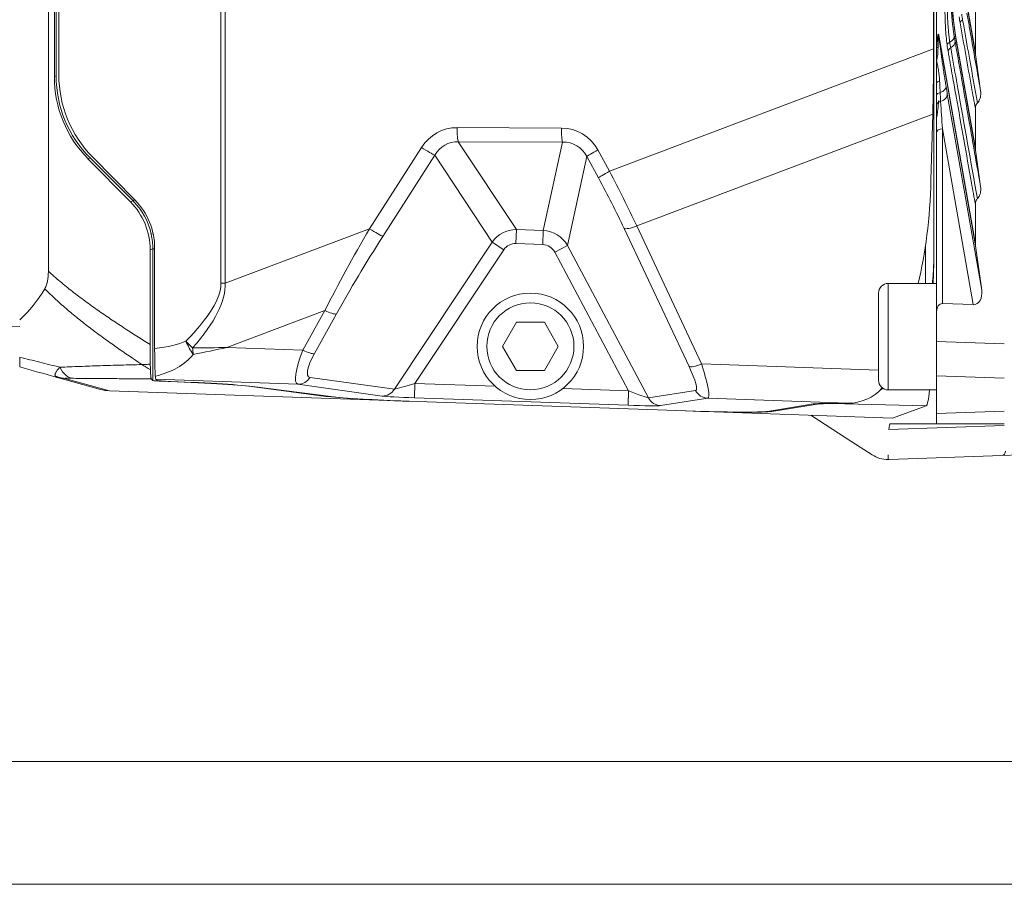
# Model space of a CAD drawing. Header units: millimetres. Extents: x 4 to 836, y 5 to 589.
# Tile 68 of 163: x 425 to 476, y 240 to 284. Entities that reach past the tile are written whole.
import ezdxf

# ---------------------------------------------------------------- set-up
doc = ezdxf.new("R2010")
doc.units = ezdxf.units.MM
doc.layers.add('1', color=7, linetype='Continuous', true_color=0xffffff)
doc.styles.add('ideas_simplex', font='simplex.shx')
doc.dimstyles.get("Standard").update_dxf_attribs({"dimtxt": 0.18, "dimasz": 0.18, "dimexe": 0.18, "dimexo": 0.0625, "dimgap": 0.09, "dimtad": 0, "dimtih": 1, "dimtoh": 1, "dimdec": 4, "dimzin": 0, "dimdsep": 46, "dimtxsty": 'Standard', "dimcen": 0.09, "dimadec": 0, "dimazin": 0, "dimtfac": 1, "dimtdec": 4, "dimtofl": 0, "dimtmove": 0, "dimatfit": 3, "dimfxl": 1, "dimtolj": 1, "dimtzin": 0, "dimarcsym": 0})

# ---------------------------------------------------------------- blocks, each defined once
blk = doc.blocks.new('_U4')
at = {"layer": '1', "color": 152, "lineweight": 13}
for p, q in [((490.695031, 260.359191), (545.68138, 260.359191)), ((397.385961, 245.904525), (545.68138, 245.904525))]:
    blk.add_line(p, q, dxfattribs=at)
at = {"layer": '1', "color": 87, "lineweight": 25}
for p, q in [((542.18138, 260.234358), (536.55638, 260.234358)), ((536.55638, 260.234358), (536.55638, 258.734358)), ((542.18138, 258.734358), (542.18138, 260.234358)), ((536.55638, 247.529358), (536.55638, 246.029358)), ((542.18138, 246.029358), (542.18138, 247.529358)), ((536.55638, 246.029358), (542.18138, 246.029358))]:
    blk.add_line(p, q, dxfattribs=at)
at = {"layer": '1', "color": 27, "lineweight": 13}
blk.add_line((543.68138, 245.904525), (543.68138, 260.359191), dxfattribs=at)
at = {"layer": '1', "color": 27, "lineweight": 18}
for points in [[(543.68138, 260.359191), (544.21036, 257.359193), (543.152399, 257.359189)], [(543.68138, 245.904525), (543.152399, 248.904523), (544.21036, 248.904527)]]:
    blk.add_solid(points, dxfattribs=at)
at = {"layer": '1', "color": 87, "linetype": 'Continuous', "lineweight": 25, "char_height": 3, "attachment_point": 7, "rotation": 90, "line_spacing_factor": 1.204819, "style": 'ideas_simplex'}
for s, insert in [('\\W1.2097;14,5', (534.71538, 247.476858)), ('\\W1.2280;.569', (542.02788, 247.476858))]:
    blk.add_mtext(s, dxfattribs=dict(at, insert=insert))

msp = doc.modelspace()

# ---------------------------------------------------------------- linework, layer by layer
at = {"layer": '1', "color": 9, "linetype": 'Continuous', "lineweight": 13}
for p, q in [((435.4, 270.621), (435.4, 351.097)), ((435.617, 351.097), (435.617, 270.621)), ((472.248, 350.042), (472.248, 271.677)), ((426.878, 281.336), (426.878, 340.382)), ((473.99, 284.867), (474.398, 282.534)), ((472.508, 283.447), (474.398, 272.634)), ((473.376, 283.384), (473.307, 283.384)), ((473.377, 283.426), (474.398, 277.584)), ((455.482, 276.41), (472.238, 282.736)), ((426.786, 281.298), (426.878, 281.336)), ((472.948, 280.41), (474.726, 270.257)), ((472.194, 279.362), (456.89, 273.585)), ((447.608, 278.661), (452.998, 278.639)), ((472.695, 278.606), (472.695, 269.569)), ((474.287, 269.513), (472.695, 278.606)), ((447.668, 277.937), (450.672, 273.394)), ((453.059, 277.915), (447.668, 277.937)), ((452.059, 273.345), (453.059, 277.915)), ((443.083, 273.44), (445.765, 277.642)), ((454.881, 277.514), (455.482, 276.41)), ((428.634, 277.096), (428.526, 277.051)), ((430.854, 274.877), (428.634, 277.096)), ((446.448, 277.244), (443.767, 273.042)), ((449.422, 272.747), (446.448, 277.244)), ((454.314, 277.168), (453.309, 272.574)), ((454.915, 276.063), (454.314, 277.168)), ((430.725, 274.823), (430.854, 274.877)), ((430.854, 274.877), (430.927, 274.95)), ((435.617, 270.621), (443.083, 273.44)), ((450.647, 272.67), (450.672, 273.394)), ((450.672, 273.394), (452.059, 273.345)), ((452.034, 272.621), (452.059, 273.345)), ((459.596, 266.324), (456.238, 273.458)), ((456.89, 273.585), (460.248, 266.452)), ((431.798, 273.149), (431.896, 273.171)), ((431.878, 272.403), (431.74, 272.346)), ((431.878, 272.403), (431.972, 272.403)), ((431.878, 265.588), (431.878, 272.403)), ((444.365, 265.143), (449.422, 272.747)), ((450.02, 272.35), (445.428, 265.445)), ((450.02, 272.35), (449.422, 272.747)), ((452.034, 272.621), (450.647, 272.67)), ((452.657, 272.227), (453.309, 272.574)), ((453.309, 272.574), (457.497, 264.697)), ((471.814, 270.61), (471.814, 272.529)), ((456.468, 265.059), (452.657, 272.227)), ((435.617, 270.621), (435.4, 270.621)), ((440.773, 269.211), (435.709, 267.3)), ((439.638, 267.161), (440.773, 269.211)), ((441.371, 269.033), (440.235, 266.983)), ((435.709, 267.3), (439.638, 267.161)), ((472.395, 267.602), (475.895, 267.48)), ((460.248, 266.452), (469.395, 266.129)), ((427.321, 265.705), (429.637, 265.062)), ((440.004, 265.753), (444.365, 265.143)), ((475.895, 265.713), (472.395, 265.835)), ((439.38, 265.401), (432.035, 265.66)), ((432.37, 265.566), (432.37, 265.554)), ((436.984, 265.296), (436.984, 265.277)), ((443.741, 264.791), (439.38, 265.401)), ((445.428, 265.445), (445.402, 264.696)), ((445.428, 265.445), (449.572, 265.3)), ((440.824, 264.775), (440.824, 264.795)), ((456.442, 264.31), (445.402, 264.696)), ((453.07, 265.178), (456.468, 265.059)), ((456.468, 265.059), (456.442, 264.31)), ((457.497, 264.697), (459.938, 265.074)), ((460.564, 264.672), (458.123, 264.295)), ((467.806, 264.416), (460.564, 264.672)), ((466.121, 264.361), (466.121, 264.39)), ((471.848, 264.278), (466.946, 264.402)), ((463.883, 264.036), (463.883, 263.996)), ((472.395, 263.89), (475.895, 264.012))]:
    msp.add_line(p, q, dxfattribs=at)
at = {"layer": '1', "color": 9, "linetype": 'Continuous', "lineweight": 18}
for p, q in [((426.477, 350.473), (426.477, 271.246)), ((426.786, 340.421), (426.786, 281.298)), ((427.019, 281.394), (427.019, 340.324)), ((472.238, 282.736), (472.238, 338.983)), ((472.395, 338.889), (472.395, 282.829)), ((474.404, 282.45), (473.989, 284.825)), ((474.398, 282.534), (474.398, 284.627)), ((474.404, 272.55), (472.506, 283.406)), ((474.404, 277.5), (473.376, 283.384)), ((472.395, 282.114), (472.395, 282.829)), ((472.395, 280.974), (472.395, 282.114)), ((474.404, 282.45), (474.668, 280.566)), ((472.395, 278.394), (472.395, 279.823)), ((474.398, 279.643), (474.398, 277.584)), ((472.102, 275.948), (472.194, 279.362)), ((472.395, 269.155), (472.395, 278.394)), ((474.404, 277.5), (474.668, 275.617)), ((430.725, 274.823), (428.526, 277.051)), ((428.759, 277.147), (430.957, 274.92)), ((474.398, 272.634), (474.398, 274.693)), ((431.74, 267.452), (431.74, 272.346)), ((431.972, 272.442), (431.972, 267.25)), ((474.404, 272.55), (474.726, 270.257)), ((472.218, 270.609), (472.248, 271.677)), ((474.287, 269.513), (472.695, 269.569)), ((472.395, 269.155), (472.395, 267.602)), ((472.395, 265.835), (472.395, 267.602)), ((429.167, 265.134), (426.88, 265.769)), ((472.395, 263.89), (472.395, 265.835)), ((431.878, 265.588), (431.798, 265.671)), ((432.035, 265.66), (432.097, 265.596)), ((436.984, 265.277), (440.824, 264.775)), ((441.085, 264.761), (437.172, 265.273)), ((429.637, 265.062), (429.632, 265.062)), ((445.053, 264.524), (429.637, 265.062)), ((459.451, 264.021), (445.053, 264.524)), ((463.65, 263.998), (465.924, 264.37)), ((466.121, 264.361), (463.883, 263.996)), ((467.368, 264.416), (467.806, 264.416)), ((471.848, 264.278), (470.12, 263.648)), ((470.12, 263.648), (459.451, 264.021)), ((467.036, 263.06), (465.895, 263.796)), ((472.395, 263.359), (472.395, 263.89)), ((469.927, 263.064), (475.895, 263.272)), ((469.989, 263.359), (472.395, 263.359)), ((475.895, 263.359), (472.395, 263.359)), ((467.963, 262.462), (467.036, 263.06)), ((469.927, 263.064), (469.927, 263.064)), ((468.451, 262.147), (467.963, 262.462)), ((469.07, 261.748), (468.451, 262.147)), ((475.279, 261.696), (469.935, 261.509)), ((475.792, 261.714), (475.279, 261.696)), ((476.669, 261.745), (475.792, 261.714))]:
    msp.add_line(p, q, dxfattribs=at)
at = {"layer": '1', "color": 27, "linetype": 'Continuous', "lineweight": 18}
for p, q in [((472.395, 270.609), (469.895, 270.609)), ((469.395, 265.609), (469.395, 270.109)), ((450.673, 268.609), (449.952, 267.359)), ((452.117, 268.609), (450.673, 268.609)), ((452.838, 267.359), (452.117, 268.609)), ((449.952, 267.359), (450.673, 266.109)), ((452.117, 266.109), (452.838, 267.359)), ((450.673, 266.109), (452.117, 266.109)), ((469.895, 265.109), (472.395, 265.109))]:
    msp.add_line(p, q, dxfattribs=at)
at = {"layer": '1', "color": 27, "linetype": 'Continuous', "lineweight": 13}
msp.add_line((469.895, 270.609), (469.895, 265.109), dxfattribs=at)
at = {"layer": '1', "color": 252, "linetype": 'Continuous', "lineweight": 18}
msp.add_line((424.395, 268.366), (424.995, 268.387), dxfattribs=at)
at = {"layer": '1', "color": 251, "linetype": 'Continuous', "lineweight": 18}
msp.add_line((373.329, 239.555), (510.845, 239.555), dxfattribs=at)
at = {"layer": '1', "color": 27, "linetype": 'Continuous', "lineweight": 18}
msp.add_circle((451.395, 267.359), 2.75, dxfattribs=at)
at = {"layer": '1', "color": 27, "linetype": 'Continuous', "lineweight": 13}
msp.add_circle((451.395, 267.359), 2.25, dxfattribs=at)
at = {"layer": '1', "color": 27, "linetype": 'Continuous', "lineweight": 18}
for centre, start, end in [((469.895, 270.109), 90, 180), ((469.895, 265.609), 180, 270)]:
    msp.add_arc(centre, 0.5, start, end, dxfattribs=at)
at = {"layer": '1', "color": 9, "linetype": 'Continuous', "lineweight": 18}
for centre, radius, start, end in [((429.702, 267.061), 2, 254.476, 268), ((469.883, 263.009), 1.5, 237.1781, 270.3005)]:
    msp.add_arc(centre, radius, start, end, dxfattribs=at)
at = {"layer": '1', "color": 9, "linetype": 'Continuous', "lineweight": 13}
for centre, major_axis, ratio, start_param, end_param in [((491.836, 285.465), (18.641, 0), 0.804669, 3.141593, 3.280787), ((491.541, 285.465), (18.341, 0), 0.801466, 3.141593, 3.280787), ((473.904, 284.077), (-0.295, -0.053), 0.705086, 5.167267, 6.035792), ((472.803, 283.447), (-0.296, -0.052), 0.698672, 6.038022, 6.234858), ((473.233, 282.941), (-0.297, -0.04), 0.598925, 5.189179, 6.064607), ((472.812, 283.315), (0.493, 0.083), 0.609677, 5.16886, 6.239568), ((472.856, 283.059), (0.492, 0.086), 0.704461, 5.156196, 6.23447), ((473.672, 283.426), (0.296, 0.052), 0.698672, 2.89643, 3.093265), ((472.69, 282.829), (0.299, -0.018), 0.328285, 3.326481, 3.896077), ((473.283, 282.617), (-0.295, -0.053), 0.705087, 5.154346, 6.035791), ((432.881, 281.339), (5.547, 2.297), 0.999405, 2.749146, 3.534039), ((472.695, 280.974), (0.3, 0), 0.315085, 2.067951, 3.141593), ((472.695, 280.333), (0.3, 0), 0.513377, 1.961543, 3.141593), ((472.39, 280.713), (0.493, 0.081), 0.555445, 5.016168, 6.24161), ((472.761, 282.184), (0.353, -2.514), 0.034118, 5.299287, 5.49116), ((472.695, 279.823), (-0.3, 0), 0.6788, 5.019443, 6.283185), ((472.453, 280.341), (0.493, 0.086), 0.701748, 4.899598, 6.234653), ((472.695, 278.96), (0.297, -4.591), 0.004973, 4.479675, 4.789152), ((447.637, 276.33), (0.464, -2.288), 0.957638, 2.945957, 3.922661), ((447.694, 278.661), (0.003, 0.75), 0.114651, 1.571252, 2.878014), ((453.084, 278.639), (0.003, 0.75), 0.114651, 1.571252, 2.878014), ((452.888, 276.309), (1.166, 2.051), 0.949146, 5.751038, 6.774317), ((472.695, 278.394), (-0.3, 0), 0.707107, 4.712389, 6.283185), ((447.723, 276.33), (0.49, -1.542), 0.920728, 2.845451, 3.822154), ((452.974, 276.309), (0.725, 1.464), 0.912907, 5.700782, 6.724061), ((445.851, 277.642), (-0.632, 0.403), 0.061968, 1.473997, 2.84673), ((454.967, 277.514), (0.659, 0.359), 0.055088, 1.67167, 2.966792), ((455.568, 276.41), (0.659, 0.359), 0.055088, 1.67167, 2.966792), ((454.169, 275.482), (4.694, -8.915), 0.158202, 1.274075, 1.59164), ((453.517, 275.135), (4.437, -8.209), 0.179133, 1.26949, 1.587055), ((428.375, 272.401), (3.237, 1.341), 0.999083, 6.105454, 6.675632), ((447.117, 274.53), (8.664, 13.673), 0.177711, 1.762235, 2.0798), ((443.169, 273.44), (-0.632, 0.403), 0.061968, 1.473997, 2.84673), ((450.657, 271.893), (0.828, -1.253), 0.998681, 2.546547, 3.52325), ((451.997, 271.846), (0.321, 1.466), 0.99936, 5.434217, 6.457496), ((456.89, 273.805), (0.679, 0.319), 0.266611, 3.322751, 4.58756), ((447.715, 274.132), (8.925, 12.971), 0.17075, 1.771318, 2.088882), ((450.657, 271.893), (0.435, -0.659), 0.949906, 2.546547, 3.52325), ((451.997, 271.846), (-0.166, -0.759), 0.96485, 2.292625, 3.315904), ((379.306, 249.078), (56.009, 22.011), 0.140612, 5.972738, 6.227981), ((379.694, 249.078), (55.804, 22.098), 0.165852, 5.971715, 6.226959), ((440.773, 269.43), (0.656, -0.363), 0.258385, 4.854491, 5.978236), ((430.399, 268.204), (3.588, -0.137), 0.278524, 5.177049, 5.814998), ((433.971, 267.631), (0.673, -1.341), 0.232878, 4.595995, 5.133192), ((433.971, 267.631), (1.063, -1.058), 0.185774, 4.527943, 4.863567), ((433.971, 267.631), (-0.087, 1.497), 0.037614, 1.807682, 2.047975), ((430.787, 268.204), (3.602, -0.172), 0.693136, 5.090968, 5.822863), ((440.569, 267.859), (1.221, 2.447), 0.20622, 1.960972, 3.200344), ((439.638, 267.38), (0.656, -0.363), 0.258385, 4.854491, 5.978236), ((441.167, 267.462), (1.231, 1.683), 0.25173, 2.03651, 3.275882), ((427.823, 267.204), (0.01, 1.5), 0.633083, 2.24119, 3.096492), ((460.248, 266.671), (0.679, 0.319), 0.266611, 3.322751, 4.58756), ((458.979, 266.858), (0.975, -1.778), 0.151314, 6.228322, 7.467694), ((459.631, 267.205), (0.938, -2.531), 0.124782, 6.266844, 7.506216), ((427.374, 267.203), (0.046, -1.499), 0.88294, 5.821175, 6.208781), ((439.406, 266.15), (0.104, 0.743), 0.947853, 3.251316, 4.285064), ((445.462, 265.496), (1.136, 0.356), 0.032539, 3.395714, 4.672231), ((443.767, 265.54), (0.104, 0.743), 0.947853, 3.251316, 4.285064), ((445.436, 264.747), (1.761, -0.061), 0.029726, 3.417547, 4.694065), ((456.44, 265.113), (1.069, -0.414), 0.034508, 4.752325, 6.148588), ((458.15, 265.044), (-0.114, 0.741), 0.983008, 1.900991, 2.950307), ((460.59, 265.421), (-0.114, 0.741), 0.983008, 1.900991, 2.950307), ((456.414, 264.364), (1.731, -0.061), 0.030233, 4.729864, 6.126127), ((475.783, 261.964), (-0.009, 0.25), 0.719128, 3.141593, 4.615842)]:
    msp.add_ellipse(centre, major_axis=major_axis, ratio=ratio, start_param=start_param, end_param=end_param, dxfattribs=at)
at = {"layer": '1', "color": 9, "linetype": 'Continuous', "lineweight": 18}
for centre, major_axis, ratio, start_param, end_param in [((471.349, 281.967), (0.064, 10.708), 0.082871, 4.46717, 4.784734), ((474.705, 282.47), (0.088, -0.423), 0.693559, 4.419789, 4.616624), ((432.734, 281.278), (1.08, -5.904), 0.99062, 4.529755, 5.314648), ((432.967, 281.374), (1.08, -5.904), 0.99062, 4.529755, 5.314648), ((474.705, 277.52), (0.088, -0.423), 0.693559, 4.419789, 4.616624), ((469.114, 276.804), (0, -9.813), 0.305731, 0.887609, 1.48353), ((428.503, 272.454), (0.63, -3.444), 0.99062, 1.388162, 2.173055), ((428.27, 272.358), (0.63, -3.444), 0.99062, 1.388162, 2.173055), ((474.705, 272.571), (0.088, -0.423), 0.693559, 4.419789, 4.616624), ((470.753, 273.474), (0.44, -5.094), 0.281545, 0.949401, 1.186046), ((421.246, 274.359), (0, -7.136), 0.855901, 0.660804, 0.971706), ((474.225, 270.222), (0.147, -0.702), 0.696643, 6.113289, 7.757821), ((472.695, 269.144), (0.015, -0.424), 0.706247, 3.092307, 4.663104), ((432.038, 268.16), (0, -2.502), 0.034914, 5.921482, 6.247042), ((432.378, 265.571), (0.5, -0.017), 0.034899, 3.177719, 4.696893), ((432.897, 265.569), (0.8, -0.028), 0.034899, 3.177719, 4.61166), ((432.286, 265.382), (5, -0.175), 0.034899, 0.350286, 1.5553), ((432.286, 265.382), (5.2, -0.182), 0.034899, 0.350286, 1.470067), ((467.72, 266.919), (1.471, -2.063), 0.964152, 5.680954, 6.502502), ((466.613, 267.41), (4.27, -0.253), 0.700952, 5.488104, 5.535598), ((445.053, 264.681), (4.5, -0.157), 0.034899, 3.491879, 4.713609), ((445.125, 264.671), (4.3, -0.15), 0.034899, 3.491879, 4.713609), ((471.836, 267.277), (0.003, -3.001), 0.092856, 0.033741, 0.763482), ((471.045, 264.159), (5.2, -0.182), 0.034899, 2.357415, 2.96828), ((471.045, 264.159), (5, -0.175), 0.034899, 2.533272, 2.96828), ((459.416, 264.172), (4.3, -0.15), 0.034899, 4.713609, 6.109873), ((459.451, 264.178), (4.5, -0.157), 0.034899, 4.713609, 6.109873), ((469.989, 262.359), (0, -1), 0.087489, 3.141593, 3.930967), ((469.883, 263.009), (0.032, -1.5), 0.999999, 6.267199, 6.29686)]:
    msp.add_ellipse(centre, major_axis=major_axis, ratio=ratio, start_param=start_param, end_param=end_param, dxfattribs=at)
at = {"layer": '1', "color": 9, "linetype": 'Continuous', "lineweight": 13}
for points, knots in [([(472.937, 282.941), (472.919, 283.079), (472.887, 283.367), (472.863, 283.682), (472.852, 283.887), (472.849, 283.929), (472.845, 284.011), (472.843, 284.053), (472.838, 284.178), (472.835, 284.262), (472.828, 284.515), (472.826, 284.686), (472.827, 284.859)], [0, 0, 0, 0, 0.25, 0.5, 0.5, 0.5625, 0.5625, 0.625, 0.625, 0.75, 0.75, 1, 1, 1, 1]), ([(472.947, 284.856), (472.949, 284.696), (472.953, 284.537), (472.962, 284.34), (472.963, 284.301), (472.967, 284.222), (472.969, 284.184), (472.976, 284.068), (472.981, 283.992), (472.997, 283.767), (473.01, 283.623), (473.029, 283.448), (473.033, 283.413), (473.041, 283.344), (473.045, 283.31), (473.057, 283.21), (473.066, 283.145), (473.075, 283.081)], [0, 0, 0, 0, 0.25, 0.25, 0.3125, 0.3125, 0.375, 0.375, 0.5, 0.5, 0.75, 0.75, 0.8125, 0.8125, 0.875, 0.875, 1, 1, 1, 1]), ([(473.155, 284.871), (473.16, 284.735), (473.168, 284.601), (473.18, 284.435), (473.183, 284.402), (473.188, 284.336), (473.197, 284.238), (473.206, 284.142), (473.226, 283.955), (473.24, 283.834), (473.26, 283.688), (473.265, 283.659), (473.273, 283.602), (473.277, 283.574), (473.29, 283.491), (473.298, 283.437), (473.307, 283.384)], [0, 0, 0, 0, 0.25, 0.25, 0.3125, 0.3125, 0.375, 0.5, 0.5, 0.75, 0.75, 0.8125, 0.8125, 0.875, 0.875, 1, 1, 1, 1]), ([(473.964, 284.584), (474.005, 284.351), (474.046, 284.118), (474.25, 282.953), (474.413, 282.021), (474.607, 280.914), (474.638, 280.74), (474.668, 280.566)], [0, 0, 0, 0, 0.17401, 0.17401, 0.870051, 0.870051, 1, 1, 1, 1]), ([(474.398, 279.643), (474.332, 280.015), (474.266, 280.387), (474.002, 281.866), (473.805, 282.971), (473.608, 284.077)], [0, 0, 0, 0, 0.251874, 0.251874, 1, 1, 1, 1]), ([(473.741, 284.241), (473.766, 284.102), (473.79, 283.962), (473.914, 283.263), (474.013, 282.705), (474.242, 281.41), (474.373, 280.673), (474.503, 279.937)], [0, 0, 0, 0, 0.097362, 0.097362, 0.486808, 0.486808, 1, 1, 1, 1]), ([(472.395, 282.829), (472.4, 282.909), (472.406, 282.986), (472.416, 283.099), (472.419, 283.135), (472.425, 283.189), (472.427, 283.207), (472.431, 283.241), (472.433, 283.259), (472.438, 283.292), (472.44, 283.309), (472.445, 283.341), (472.447, 283.356), (472.453, 283.386), (472.455, 283.401), (472.461, 283.427), (472.464, 283.44), (472.469, 283.456), (472.47, 283.462), (472.474, 283.471), (472.475, 283.476), (472.479, 283.483), (472.481, 283.486), (472.484, 283.491), (472.486, 283.492), (472.489, 283.493), (472.49, 283.493), (472.492, 283.493), (472.493, 283.492), (472.495, 283.49), (472.497, 283.487), (472.5, 283.481), (472.5, 283.479), (472.502, 283.474), (472.505, 283.465), (472.507, 283.455), (472.508, 283.447)], [0, 0, 0, 0, 0.25, 0.25, 0.375, 0.375, 0.4375, 0.4375, 0.5, 0.5, 0.5625, 0.5625, 0.625, 0.625, 0.6875, 0.6875, 0.75, 0.75, 0.78125, 0.78125, 0.8125, 0.8125, 0.84375, 0.84375, 0.875, 0.875, 0.890625, 0.890625, 0.90625, 0.90625, 0.9375, 0.9375, 0.953125, 0.953125, 0.96875, 1, 1, 1, 1]), ([(472.506, 283.406), (472.505, 283.414), (472.504, 283.421), (472.502, 283.429), (472.501, 283.432), (472.499, 283.436), (472.499, 283.437), (472.497, 283.439), (472.496, 283.439), (472.495, 283.439), (472.494, 283.438), (472.493, 283.436), (472.492, 283.435), (472.491, 283.432), (472.491, 283.43), (472.489, 283.424), (472.488, 283.419), (472.487, 283.408), (472.486, 283.403), (472.484, 283.385), (472.482, 283.372), (472.48, 283.345), (472.479, 283.331), (472.477, 283.302), (472.477, 283.287), (472.474, 283.242), (472.473, 283.211), (472.471, 283.147), (472.47, 283.115), (472.469, 283.049), (472.469, 283.016), (472.468, 282.914), (472.468, 282.845), (472.468, 282.775)], [0, 0, 0, 0, 0.03125, 0.03125, 0.046875, 0.046875, 0.0625, 0.0625, 0.078125, 0.078125, 0.09375, 0.09375, 0.109375, 0.109375, 0.125, 0.125, 0.15625, 0.15625, 0.1875, 0.1875, 0.25, 0.25, 0.3125, 0.3125, 0.375, 0.375, 0.5, 0.5, 0.625, 0.625, 0.75, 0.75, 1, 1, 1, 1]), ([(472.506, 283.406), (472.534, 283.188), (472.564, 282.966), (472.599, 282.71), (472.603, 282.681), (472.61, 282.624), (472.614, 282.595), (472.626, 282.509), (472.634, 282.452), (472.658, 282.281), (472.674, 282.167), (472.707, 281.942), (472.723, 281.829), (472.748, 281.662), (472.756, 281.606), (472.773, 281.497), (472.781, 281.443), (472.806, 281.282), (472.822, 281.178), (472.854, 280.976), (472.87, 280.878), (472.885, 280.782)], [0, 0, 0, 0, 0.25, 0.25, 0.28125, 0.28125, 0.3125, 0.3125, 0.375, 0.375, 0.5, 0.5, 0.625, 0.625, 0.6875, 0.6875, 0.75, 0.75, 0.875, 0.875, 1, 1, 1, 1]), ([(473.307, 283.384), (473.315, 283.339), (473.322, 283.295), (473.337, 283.21), (473.344, 283.168), (473.351, 283.128)], [0, 0, 0, 0, 0.5, 0.5, 1, 1, 1, 1]), ([(473.351, 283.128), (473.392, 282.895), (473.433, 282.662), (473.637, 281.497), (473.801, 280.565), (474.199, 278.294), (474.434, 276.955), (474.668, 275.617)], [0, 0, 0, 0, 0.093073, 0.093073, 0.465363, 0.465363, 1, 1, 1, 1]), ([(472.395, 282.114), (472.401, 282.142), (472.407, 282.169), (472.418, 282.224), (472.424, 282.252), (472.438, 282.335), (472.446, 282.39), (472.458, 282.5), (472.462, 282.555), (472.467, 282.665), (472.468, 282.72), (472.468, 282.775)], [0, 0, 0, 0, 0.125, 0.125, 0.25, 0.25, 0.5, 0.5, 0.75, 0.75, 1, 1, 1, 1]), ([(474.398, 274.693), (474.332, 275.065), (474.266, 275.438), (473.934, 277.299), (473.669, 278.789), (473.348, 280.591), (473.292, 280.904), (473.174, 281.567), (473.112, 281.917), (473.034, 282.355), (473.018, 282.443), (472.999, 282.552), (472.995, 282.574), (472.99, 282.602), (472.989, 282.607), (472.988, 282.614), (472.987, 282.615), (472.987, 282.617)], [0, 0, 0, 0, 0.14097, 0.14097, 0.704852, 0.704852, 0.823284, 0.823284, 0.955951, 0.955951, 0.989117, 0.989117, 0.997409, 0.997409, 0.999482, 0.999482, 1, 1, 1, 1]), ([(473.123, 282.782), (473.147, 282.643), (473.172, 282.503), (473.296, 281.804), (473.395, 281.246), (473.83, 278.787), (474.167, 276.887), (474.503, 274.987)], [0, 0, 0, 0, 0.053763, 0.053763, 0.268815, 0.268815, 1, 1, 1, 1]), ([(472.395, 282.114), (472.4, 282.092), (472.405, 282.07), (472.414, 282.025), (472.428, 281.958), (472.442, 281.892), (472.467, 281.758), (472.482, 281.67), (472.51, 281.493), (472.521, 281.405), (472.54, 281.231), (472.548, 281.144), (472.552, 281.057)], [0, 0, 0, 0, 0.0625, 0.0625, 0.125, 0.25, 0.25, 0.5, 0.5, 0.75, 0.75, 1, 1, 1, 1]), ([(426.477, 271.246), (426.676, 271.06), (426.879, 270.88), (427.191, 270.617), (427.295, 270.531), (427.506, 270.36), (427.613, 270.276), (427.933, 270.026), (428.149, 269.863), (428.586, 269.543), (428.806, 269.385), (429.249, 269.075), (429.472, 268.922), (429.921, 268.62), (430.146, 268.471), (430.825, 268.027), (431.281, 267.737), (431.74, 267.452)], [0, 0, 0, 0, 0.125, 0.125, 0.1875, 0.1875, 0.25, 0.25, 0.375, 0.375, 0.5, 0.5, 0.625, 0.625, 0.75, 0.75, 1, 1, 1, 1]), ([(431.314, 266.418), (430.872, 266.711), (430.433, 267.009), (429.782, 267.466), (429.566, 267.621), (429.136, 267.933), (428.923, 268.092), (428.5, 268.413), (428.29, 268.576), (427.874, 268.908), (427.669, 269.077), (427.264, 269.422), (427.064, 269.598), (426.769, 269.869), (426.672, 269.961), (426.479, 270.146), (426.384, 270.24), (426.29, 270.335)], [0, 0, 0, 0, 0.25, 0.25, 0.375, 0.375, 0.5, 0.5, 0.625, 0.625, 0.75, 0.75, 0.875, 0.875, 0.9375, 0.9375, 1, 1, 1, 1]), ([(424.995, 266.797), (425.34, 266.712), (425.685, 266.626), (426.378, 266.453), (426.725, 266.365), (427.073, 266.277)], [0, 0, 0, 0, 0.5, 0.5, 1, 1, 1, 1]), ([(426.825, 265.843), (426.821, 265.856), (426.82, 265.869), (426.82, 265.898), (426.823, 265.914), (426.832, 265.946), (426.838, 265.963), (426.853, 265.998), (426.863, 266.016), (426.896, 266.072), (426.925, 266.111), (426.991, 266.192), (427.03, 266.234), (427.073, 266.277)], [0, 0, 0, 0, 0.125, 0.125, 0.25, 0.25, 0.375, 0.375, 0.5, 0.5, 0.75, 0.75, 1, 1, 1, 1]), ([(427.073, 266.277), (427.411, 266.293), (427.754, 266.307), (428.449, 266.334), (428.8, 266.347), (429.51, 266.37), (429.867, 266.381), (430.587, 266.4), (430.95, 266.41), (431.314, 266.418)], [0, 0, 0, 0, 0.25, 0.25, 0.5, 0.5, 0.75, 0.75, 1, 1, 1, 1]), ([(431.314, 266.418), (431.384, 266.419), (431.455, 266.422), (431.6, 266.429), (431.673, 266.434), (431.747, 266.44)], [0, 0, 0, 0, 0.5, 0.5, 1, 1, 1, 1]), ([(431.754, 266.156), (431.678, 266.197), (431.604, 266.239), (431.457, 266.326), (431.384, 266.371), (431.314, 266.418)], [0, 0, 0, 0, 0.5, 0.5, 1, 1, 1, 1]), ([(426.88, 265.769), (426.877, 265.77), (426.874, 265.771), (426.868, 265.774), (426.86, 265.779), (426.853, 265.786), (426.839, 265.805), (426.831, 265.822), (426.825, 265.843)], [0, 0, 0, 0, 0.125, 0.125, 0.25, 0.5, 0.5, 1, 1, 1, 1]), ([(427.77, 265.706), (427.728, 265.706), (427.686, 265.707), (427.604, 265.707), (427.564, 265.707), (427.487, 265.707), (427.449, 265.707), (427.397, 265.707), (427.38, 265.706), (427.349, 265.706), (427.334, 265.706), (427.321, 265.705)], [0, 0, 0, 0, 0.25, 0.25, 0.5, 0.5, 0.75, 0.75, 0.875, 0.875, 1, 1, 1, 1]), ([(431.798, 265.671), (431.454, 265.675), (431.112, 265.678), (430.432, 265.685), (430.093, 265.688), (429.42, 265.694), (429.086, 265.697), (428.423, 265.702), (428.095, 265.704), (427.77, 265.706)], [0, 0, 0, 0, 0.25, 0.25, 0.5, 0.5, 0.75, 0.75, 1, 1, 1, 1])]:
    msp.add_open_spline(points, degree=3, knots=knots, dxfattribs=at)
for points in [[(473.608, 284.077), (473.591, 284.173), (473.576, 284.274), (473.561, 284.382)], [(473.696, 284.522), (473.71, 284.423), (473.725, 284.329), (473.741, 284.241)], [(473.075, 283.081), (473.09, 282.975), (473.106, 282.876), (473.123, 282.782)], [(472.987, 282.617), (472.969, 282.718), (472.952, 282.826), (472.937, 282.941)], [(472.552, 281.057), (472.557, 280.955), (472.567, 280.757), (472.576, 280.567), (472.581, 280.476)], [(472.581, 280.476), (472.585, 280.393), (472.593, 280.234), (472.601, 280.088), (472.604, 280.017)], [(431.878, 272.403), (431.878, 272.529), (431.865, 272.779), (431.825, 273.026), (431.798, 273.149)], [(433.937, 267.277), (434.528, 267.282), (435.118, 267.29), (435.709, 267.3)], [(433.961, 266.941), (434.544, 267.055), (435.126, 267.175), (435.709, 267.3)]]:
    msp.add_open_spline(points, degree=3, dxfattribs=at)
at = {"layer": '1', "color": 9, "linetype": 'Continuous', "lineweight": 18}
for points in [[(472.395, 280.333), (472.395, 280.435), (472.395, 280.643), (472.395, 280.862), (472.395, 280.974)], [(472.395, 279.823), (472.395, 279.901), (472.395, 280.065), (472.395, 280.241), (472.395, 280.333)], [(426.88, 265.769), (426.25, 265.944), (425.621, 266.119), (424.995, 266.293)], [(466.946, 264.402), (466.992, 264.403), (467.041, 264.405), (467.09, 264.408)]]:
    msp.add_open_spline(points, degree=3, dxfattribs=at)
for points, knots in [([(474.668, 280.566), (474.676, 280.51), (474.679, 280.455), (474.677, 280.371), (474.675, 280.343), (474.669, 280.302), (474.667, 280.288), (474.663, 280.26), (474.66, 280.246), (474.65, 280.205), (474.643, 280.178), (474.624, 280.125), (474.613, 280.099), (474.594, 280.061), (474.587, 280.049), (474.573, 280.025), (474.565, 280.013), (474.541, 279.978), (474.523, 279.957), (474.503, 279.937)], [0, 0, 0, 0, 0.25, 0.25, 0.375, 0.375, 0.4375, 0.4375, 0.5, 0.5, 0.625, 0.625, 0.75, 0.75, 0.8125, 0.8125, 0.875, 0.875, 1, 1, 1, 1]), ([(474.503, 279.937), (474.484, 279.918), (474.468, 279.896), (474.448, 279.862), (474.442, 279.85), (474.431, 279.826), (474.426, 279.813), (474.414, 279.775), (474.408, 279.749), (474.4, 279.696), (474.398, 279.669), (474.398, 279.643)], [0, 0, 0, 0, 0.25, 0.25, 0.375, 0.375, 0.5, 0.5, 0.75, 0.75, 1, 1, 1, 1]), ([(474.668, 275.617), (474.676, 275.561), (474.679, 275.505), (474.677, 275.421), (474.675, 275.394), (474.669, 275.352), (474.667, 275.338), (474.663, 275.31), (474.66, 275.296), (474.65, 275.255), (474.643, 275.228), (474.624, 275.175), (474.613, 275.149), (474.594, 275.112), (474.587, 275.099), (474.573, 275.075), (474.565, 275.063), (474.541, 275.029), (474.523, 275.007), (474.503, 274.987)], [0, 0, 0, 0, 0.25, 0.25, 0.375, 0.375, 0.4375, 0.4375, 0.5, 0.5, 0.625, 0.625, 0.75, 0.75, 0.8125, 0.8125, 0.875, 0.875, 1, 1, 1, 1]), ([(474.503, 274.987), (474.484, 274.968), (474.468, 274.947), (474.448, 274.912), (474.442, 274.9), (474.431, 274.876), (474.426, 274.863), (474.414, 274.825), (474.408, 274.799), (474.402, 274.76), (474.401, 274.746), (474.399, 274.72), (474.398, 274.706), (474.398, 274.693)], [0, 0, 0, 0, 0.25, 0.25, 0.375, 0.375, 0.5, 0.5, 0.75, 0.75, 0.875, 0.875, 1, 1, 1, 1]), ([(426.29, 270.335), (426.325, 270.395), (426.355, 270.461), (426.385, 270.551), (426.391, 270.569), (426.402, 270.606), (426.407, 270.625), (426.422, 270.682), (426.43, 270.721), (426.452, 270.838), (426.462, 270.918), (426.471, 271.04), (426.474, 271.081), (426.477, 271.164), (426.477, 271.205), (426.477, 271.246)], [0, 0, 0, 0, 0.25, 0.25, 0.3125, 0.3125, 0.375, 0.375, 0.5, 0.5, 0.75, 0.75, 0.875, 0.875, 1, 1, 1, 1]), ([(431.74, 267.452), (431.74, 267.364), (431.74, 267.278), (431.74, 267.105), (431.741, 267.02), (431.742, 266.851), (431.743, 266.767), (431.744, 266.663), (431.744, 266.642), (431.745, 266.601), (431.746, 266.54), (431.746, 266.48), (431.747, 266.44)], [0, 0, 0, 0, 0.25, 0.25, 0.5, 0.5, 0.75, 0.75, 0.8125, 0.8125, 0.875, 1, 1, 1, 1]), ([(432.007, 265.82), (432.005, 265.848), (432, 265.913), (431.995, 265.998), (431.992, 266.069), (431.991, 266.094), (431.989, 266.146), (431.988, 266.173), (431.985, 266.256), (431.984, 266.315), (431.981, 266.41), (431.981, 266.442), (431.979, 266.492), (431.979, 266.509), (431.978, 266.543), (431.978, 266.56), (431.977, 266.647), (431.976, 266.718), (431.974, 266.828), (431.974, 266.865), (431.974, 266.921), (431.973, 266.94), (431.973, 266.979), (431.973, 266.998), (431.972, 267.094), (431.972, 267.172), (431.972, 267.25)], [0, 0, 0, 0, 0.125, 0.25, 0.25, 0.3125, 0.3125, 0.375, 0.375, 0.5, 0.5, 0.5625, 0.5625, 0.59375, 0.59375, 0.625, 0.625, 0.75, 0.75, 0.8125, 0.8125, 0.84375, 0.84375, 0.875, 0.875, 1, 1, 1, 1]), ([(424.995, 266.293), (424.995, 266.293), (424.995, 266.302), (424.995, 266.333), (424.995, 266.345), (424.995, 266.368), (424.995, 266.377), (424.995, 266.395), (424.995, 266.405), (424.995, 266.457), (424.995, 266.51), (424.995, 266.604), (424.995, 266.639), (424.995, 266.695), (424.995, 266.714), (424.995, 266.755), (424.995, 266.775), (424.995, 266.797)], [0, 0, 0, 0, 0.25, 0.25, 0.375, 0.375, 0.4375, 0.4375, 0.5, 0.5, 0.75, 0.75, 0.875, 0.875, 0.9375, 0.9375, 1, 1, 1, 1]), ([(431.747, 266.44), (431.748, 266.386), (431.749, 266.335), (431.751, 266.241), (431.753, 266.197), (431.754, 266.156)], [0, 0, 0, 0, 0.5, 0.5, 1, 1, 1, 1]), ([(426.88, 265.769), (426.897, 265.764), (426.916, 265.759), (426.952, 265.751), (427.006, 265.738), (427.061, 265.728), (427.172, 265.712), (427.246, 265.706), (427.321, 265.705)], [0, 0, 0, 0, 0.125, 0.125, 0.25, 0.5, 0.5, 1, 1, 1, 1]), ([(431.754, 266.156), (431.756, 266.118), (431.757, 266.082), (431.76, 266.031), (431.76, 266.014), (431.762, 265.982), (431.763, 265.967), (431.767, 265.894), (431.771, 265.845), (431.775, 265.794), (431.776, 265.784), (431.778, 265.766), (431.779, 265.758), (431.782, 265.735), (431.784, 265.721), (431.79, 265.688), (431.794, 265.675), (431.798, 265.671)], [0, 0, 0, 0, 0.125, 0.125, 0.1875, 0.1875, 0.25, 0.25, 0.5, 0.5, 0.5625, 0.5625, 0.625, 0.625, 0.75, 0.75, 1, 1, 1, 1]), ([(469.883, 261.759), (469.883, 261.742), (469.883, 261.726), (469.883, 261.702), (469.884, 261.694), (469.884, 261.678), (469.884, 261.67), (469.884, 261.648), (469.884, 261.633), (469.885, 261.613), (469.885, 261.606), (469.885, 261.594), (469.886, 261.588), (469.886, 261.57), (469.887, 261.56), (469.887, 261.546), (469.887, 261.542), (469.888, 261.534), (469.888, 261.527), (469.889, 261.522), (469.889, 261.517), (469.889, 261.515), (469.89, 261.512), (469.89, 261.51), (469.89, 261.509), (469.891, 261.509), (469.891, 261.509), (469.891, 261.509)], [0, 0, 0, 0, 0.125, 0.125, 0.1875, 0.1875, 0.25, 0.25, 0.375, 0.375, 0.4375, 0.4375, 0.5, 0.5, 0.625, 0.625, 0.6875, 0.6875, 0.75, 0.8125, 0.8125, 0.875, 0.875, 0.9375, 0.96875, 0.96875, 1, 1, 1, 1])]:
    msp.add_open_spline(points, degree=3, knots=knots, dxfattribs=at)
at = {"layer": '1', "color": 252, "linetype": 'Continuous', "lineweight": 18}
msp.add_open_spline([(472.411, 279.22), (472.424, 279.309), (472.436, 279.399), (472.466, 279.64), (472.481, 279.791), (472.496, 279.985), (472.499, 280.028), (472.502, 280.07)], degree=3, knots=[0, 0, 0, 0, 0.318115, 0.318115, 0.850526, 0.850526, 1, 1, 1, 1], dxfattribs=at)

# ---------------------------------------------------------------- dimensions: what is measured, and where the dimension line sits
at = {"layer": '1', "color": 87, "linetype": 'Continuous', "lineweight": 25}
dim = msp.add_linear_dim(base=(543.681, 245.905), p1=(480.818, 260.359), p2=(394.886, 245.905), angle=90, text='<>\\P[\\C87;{\\H1.00x;\\Fsimplex.shx;.569\\Fsimplex.shx;}\\C87; ]', dimstyle='Standard', override={"dimtxt": 3, "dimasz": 3, "dimexe": 2, "dimexo": 2.5, "dimgap": 1.5, "dimtad": 1, "dimtih": 0, "dimtoh": 0, "dimdec": 1, "dimlfac": 1, "dimzin": 8, "dimdsep": 44, "dimlunit": 2, "dimtxsty": 'ideas_simplex', "dimsah": 1, "dimse1": 0, "dimse2": 0, "dimsd1": 0, "dimsd2": 0, "dimclrd": 27, "dimclre": 152, "dimclrt": 87, "dimtol": 0, "dimtm": -0.1, "dimtfac": 0.5, "dimtdec": 2, "dimtofl": 1, "dimtmove": 0, "dimtzin": 8, "dimlwd": 13, "dimlwe": 13}, dxfattribs=at)
dim.commit()
dim.dimension.update_dxf_attribs({"geometry": '_U4', "text_midpoint": (543.681, 253.132), "dimtype": 160})

doc.saveas('drawing.dxf')
